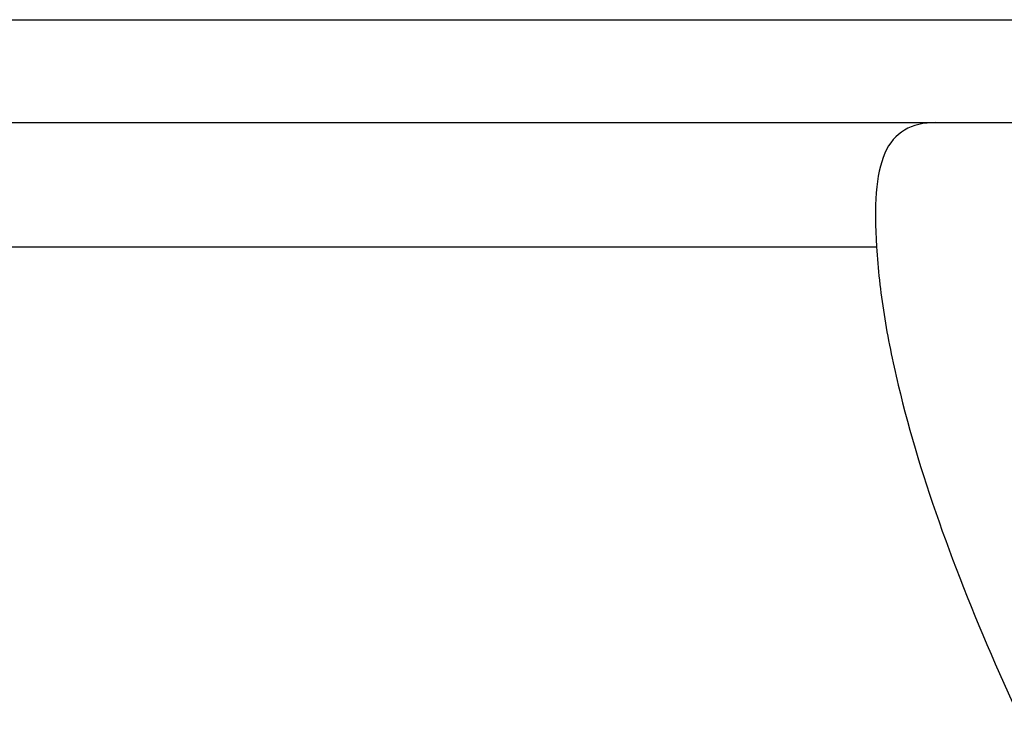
# Model space of a CAD drawing. Header units: millimetres. Extents: x 276 to 566, y 302 to 406.
# Tile 49 of 53: x 503.63 to 512.23, y 338.62 to 344.67. Entities that reach past the tile are written whole.
import ezdxf

# ---------------------------------------------------------------- set-up
doc = ezdxf.new("R2010")
doc.units = ezdxf.units.MM
doc.layers.add('OUT', color=3, linetype='Continuous')

msp = doc.modelspace()

# ---------------------------------------------------------------- linework, layer by layer
at = {"layer": 'OUT', "color": 7}
for p, q in [((469.8572, 344.6719), (528.8572, 344.6719)), ((469.8572, 343.7719), (528.8572, 343.7719)), ((487.5977, 342.6862), (511.1166, 342.6862))]:
    msp.add_line(p, q, dxfattribs=at)
for points, knots in [([(511.6368, 343.7719), (511.5293, 343.7719), (511.4361, 343.751), (511.2868, 343.6623), (511.2303, 343.5953), (511.1491, 343.4122), (511.1248, 343.2954), (511.1034, 343.0223), (511.1058, 342.8633), (511.1166, 342.6862)], [0, 0, 0, 0, 0.25, 0.25, 0.5, 0.5, 0.75, 0.75, 1, 1, 1, 1]), ([(511.1166, 342.6862), (511.1284, 342.4938), (511.1508, 342.2967), (511.2148, 341.8931), (511.2567, 341.686), (511.4058, 341.0603), (511.5368, 340.6346), (511.8477, 339.766), (512.0278, 339.3231), (512.4295, 338.4198), (512.6507, 337.9611), (513.1205, 337.047), (513.3702, 336.5891), (513.8996, 335.6735), (514.179, 335.2156), (514.6303, 334.535), (514.7862, 334.3093), (515.1149, 333.8633), (515.2874, 333.643), (515.6585, 333.2239), (515.857, 333.0226), (516.1959, 332.7746), (516.3183, 332.6999), (516.5819, 332.5919), (516.725, 332.5601), (517.0085, 332.5629), (517.1509, 332.5975), (517.4117, 332.7085), (517.5342, 332.7848), (517.873, 333.037), (518.069, 333.2376), (518.4394, 333.6584), (518.6098, 333.8768), (518.9358, 334.3201), (519.091, 334.5453), (519.5417, 335.2256), (519.8222, 335.6857), (520.3558, 336.6097), (520.6078, 337.073), (521.3092, 338.441), (521.7115, 339.3321), (522.1786, 340.6378), (522.3114, 341.0705), (522.5085, 341.9008), (522.5742, 342.301), (522.5977, 342.6862)], [0, 0, 0, 0, 0.03125, 0.03125, 0.0625, 0.0625, 0.125, 0.125, 0.1875, 0.1875, 0.25, 0.25, 0.3125, 0.3125, 0.375, 0.375, 0.40625, 0.40625, 0.4375, 0.4375, 0.46875, 0.46875, 0.484375, 0.484375, 0.5, 0.5, 0.515625, 0.515625, 0.53125, 0.53125, 0.5625, 0.5625, 0.59375, 0.59375, 0.625, 0.625, 0.6875, 0.6875, 0.75, 0.75, 0.875, 0.875, 0.9375, 0.9375, 1, 1, 1, 1])]:
    msp.add_open_spline(points, degree=3, knots=knots, dxfattribs=at)

doc.saveas('drawing.dxf')
